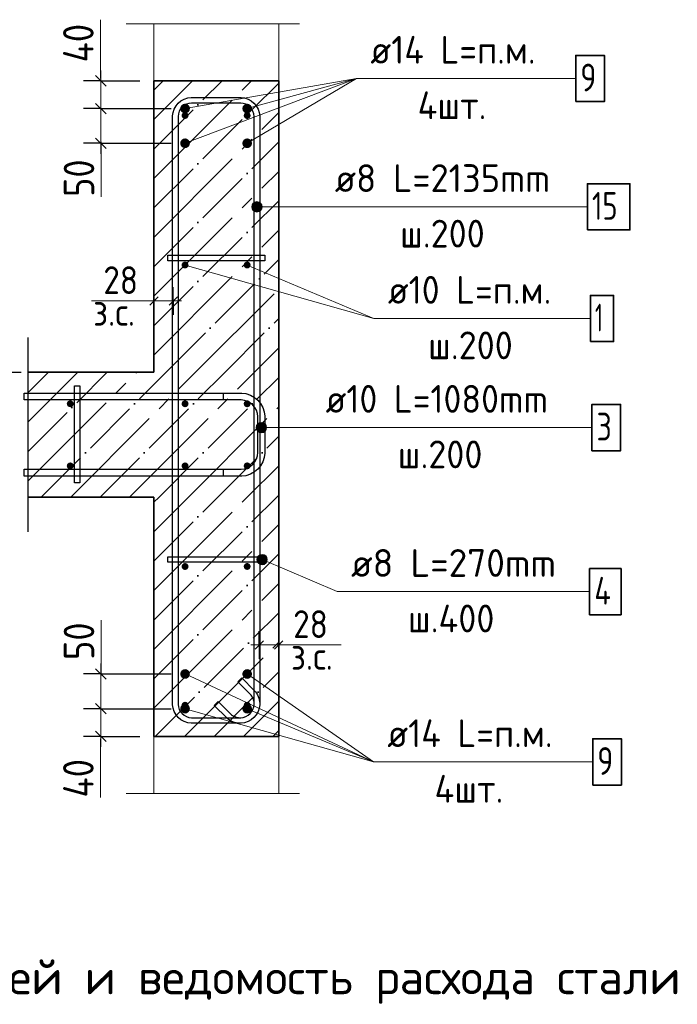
# Model space of a CAD drawing. Header units: millimetres. Extents: x -49773 to 2322955, y -3321 to 58485.
# Tile 127 of 256: x 567299 to 572039, y 4797 to 11893. Entities that reach past the tile are written whole.
import ezdxf

# ---------------------------------------------------------------- set-up
doc = ezdxf.new("R2010")
doc.units = ezdxf.units.MM
doc.linetypes.add('______11', pattern=[500, 400, -50, 0, -50])
doc.linetypes.add('______5', pattern=[1100, 800, -100, 100, -100])
for name, color, linetype, lineweight in [('Standard', 7, 'Continuous', 25), ('Арм.стержн. Арматура края', 96, 'Continuous', 35), ('Арм.стержн. вертикальными 1', 22, 'Continuous', 35), ('Арм.стержн. Доп. арматура', 180, 'Continuous', 35), ('Арм.стержн. Хомут', 240, 'Continuous', 35), ('Арм.стержн.горизонт. 1', 180, 'Continuous', 35), ('Ограждение_ 2D надпись', 7, 'Continuous', 13), ('Размерная линия_ общее', 7, 'Continuous', 13), ('Размерная линия_ общее_1', 7, 'Continuous', 13)]:
    doc.layers.add(name, color=color, linetype=linetype, lineweight=lineweight)
doc.layers.add('Арм.стержн.Стяжки', color=7, linetype='Continuous', lineweight=35, true_color=0x501e0f)
doc.styles.add('ISOCPEUR', font='txt')

msp = doc.modelspace()

# ---------------------------------------------------------------- hatches: boundary and pattern name
at = {"layer": 'Арм.стержн. Арматура края', "linetype": 'Continuous', "lineweight": 13, "transparency": 33554687}
for points in [[(569008.8, 8934.7), (569008.8, 8972.2), (569003.6, 8953.4)], [(569022.3, 8921.2), (569022.3, 8985.7), (569008.8, 8972.2)], [(569022.3, 8921.2), (569008.8, 8972.2), (569008.8, 8934.7)], [(569041.1, 8915.9), (569041.1, 8990.9), (569022.3, 8985.7)], [(569041.1, 8915.9), (569022.3, 8985.7), (569022.3, 8921.2)], [(569059.8, 8921.2), (569059.8, 8985.7), (569041.1, 8990.9)], [(569059.8, 8921.2), (569041.1, 8990.9), (569041.1, 8915.9)], [(569073.3, 8934.7), (569073.3, 8972.2), (569059.8, 8985.7)], [(569073.3, 8934.7), (569059.8, 8985.7), (569059.8, 8921.2)], [(569073.3, 8972.2), (569073.3, 8934.7), (569078.6, 8953.4)]]:
    msp.add_hatch(color=7, dxfattribs=at).paths.add_polyline_path(points)
at = {"layer": 'Арм.стержн. вертикальными 1', "linetype": 'Continuous', "lineweight": 50, "transparency": 33554687}
for points in [[(568516.1, 11202.3), (568514.2, 11211.8), (568508.8, 11220), (568500.7, 11225.4), (568491.1, 11227.3), (568481.5, 11225.4), (568473.4, 11220), (568468, 11211.8), (568466.1, 11202.3), (568468, 11192.7), (568473.4, 11184.6), (568481.5, 11179.2), (568491.1, 11177.3), (568500.7, 11179.2), (568508.8, 11184.6), (568514.2, 11192.7)], [(568963.7, 11202.3), (568961.8, 11211.8), (568956.4, 11220), (568948.3, 11225.4), (568938.7, 11227.3), (568929.2, 11225.4), (568921.1, 11220), (568915.7, 11211.8), (568913.7, 11202.3), (568915.7, 11192.7), (568921.1, 11184.6), (568929.2, 11179.2), (568938.7, 11177.3), (568948.3, 11179.2), (568956.4, 11184.6), (568961.8, 11192.7)], [(568516.1, 10124.8), (568514.2, 10134.4), (568508.8, 10142.5), (568500.7, 10147.9), (568491.1, 10149.8), (568481.5, 10147.9), (568473.4, 10142.5), (568468, 10134.4), (568466.1, 10124.8), (568468, 10115.2), (568473.4, 10107.1), (568481.5, 10101.7), (568491.1, 10099.8), (568500.7, 10101.7), (568508.8, 10107.1), (568514.2, 10115.2)], [(568963.7, 10124.8), (568961.8, 10134.4), (568956.4, 10142.5), (568948.3, 10147.9), (568938.7, 10149.8), (568929.2, 10147.9), (568921.1, 10142.5), (568915.7, 10134.4), (568913.7, 10124.8), (568915.7, 10115.2), (568921.1, 10107.1), (568929.2, 10101.7), (568938.7, 10099.8), (568948.3, 10101.7), (568956.4, 10107.1), (568961.8, 10115.2)], [(567688.6, 9124.8), (567686.7, 9134.4), (567681.3, 9142.5), (567673.2, 9147.9), (567663.6, 9149.8), (567654, 9147.9), (567645.9, 9142.5), (567640.5, 9134.4), (567638.6, 9124.8), (567640.5, 9115.2), (567645.9, 9107.1), (567654, 9101.7), (567663.6, 9099.8), (567673.2, 9101.7), (567681.3, 9107.1), (567686.7, 9115.2)], [(568516.1, 9124.8), (568514.2, 9134.4), (568508.8, 9142.5), (568500.7, 9147.9), (568491.1, 9149.8), (568481.5, 9147.9), (568473.4, 9142.5), (568468, 9134.4), (568466.1, 9124.8), (568468, 9115.2), (568473.4, 9107.1), (568481.5, 9101.7), (568491.1, 9099.8), (568500.7, 9101.7), (568508.8, 9107.1), (568514.2, 9115.2)], [(568963.7, 9124.8), (568961.8, 9134.4), (568956.4, 9142.5), (568948.3, 9147.9), (568938.7, 9149.8), (568929.2, 9147.9), (568921.1, 9142.5), (568915.7, 9134.4), (568913.7, 9124.8), (568915.7, 9115.2), (568921.1, 9107.1), (568929.2, 9101.7), (568938.7, 9099.8), (568948.3, 9101.7), (568956.4, 9107.1), (568961.8, 9115.2)], [(567688.6, 8677.1), (567686.7, 8686.7), (567681.3, 8694.8), (567673.2, 8700.2), (567663.6, 8702.1), (567654, 8700.2), (567645.9, 8694.8), (567640.5, 8686.7), (567638.6, 8677.1), (567640.5, 8667.6), (567645.9, 8659.5), (567654, 8654), (567663.6, 8652.1), (567673.2, 8654), (567681.3, 8659.5), (567686.7, 8667.6)], [(568516.1, 8677.1), (568514.2, 8686.7), (568508.8, 8694.8), (568500.7, 8700.2), (568491.1, 8702.1), (568481.5, 8700.2), (568473.4, 8694.8), (568468, 8686.7), (568466.1, 8677.1), (568468, 8667.6), (568473.4, 8659.5), (568481.5, 8654), (568491.1, 8652.1), (568500.7, 8654), (568508.8, 8659.5), (568514.2, 8667.6)], [(568963.7, 8677.1), (568961.8, 8686.7), (568956.4, 8694.8), (568948.3, 8700.2), (568938.7, 8702.1), (568929.2, 8700.2), (568921.1, 8694.8), (568915.7, 8686.7), (568913.7, 8677.1), (568915.7, 8667.6), (568921.1, 8659.5), (568929.2, 8654), (568938.7, 8652.1), (568948.3, 8654), (568956.4, 8659.5), (568961.8, 8667.6)], [(568516.1, 7952.1), (568514.2, 7961.7), (568508.8, 7969.8), (568500.7, 7975.2), (568491.1, 7977.1), (568481.5, 7975.2), (568473.4, 7969.8), (568468, 7961.7), (568466.1, 7952.1), (568468, 7942.6), (568473.4, 7934.5), (568481.5, 7929), (568491.1, 7927.1), (568500.7, 7929), (568508.8, 7934.5), (568514.2, 7942.6)], [(568963.7, 7952.1), (568961.8, 7961.7), (568956.4, 7969.8), (568948.3, 7975.2), (568938.7, 7977.1), (568929.2, 7975.2), (568921.1, 7969.8), (568915.7, 7961.7), (568913.7, 7952.1), (568915.7, 7942.6), (568921.1, 7934.5), (568929.2, 7929), (568938.7, 7927.1), (568948.3, 7929), (568956.4, 7934.5), (568961.8, 7942.6)], [(568516.1, 6952.1), (568514.2, 6961.7), (568508.8, 6969.8), (568500.7, 6975.2), (568491.1, 6977.1), (568481.5, 6975.2), (568473.4, 6969.8), (568468, 6961.7), (568466.1, 6952.1), (568468, 6942.6), (568473.4, 6934.5), (568481.5, 6929), (568491.1, 6927.1), (568500.7, 6929), (568508.8, 6934.5), (568514.2, 6942.6)], [(568963.7, 6952.1), (568961.8, 6961.7), (568956.4, 6969.8), (568948.3, 6975.2), (568938.7, 6977.1), (568929.2, 6975.2), (568921.1, 6969.8), (568915.7, 6961.7), (568913.7, 6952.1), (568915.7, 6942.6), (568921.1, 6934.5), (568929.2, 6929), (568938.7, 6927.1), (568948.3, 6929), (568956.4, 6934.5), (568961.8, 6942.6)]]:
    msp.add_hatch(color=4, dxfattribs=at).paths.add_polyline_path(points)
at = {"layer": 'Арм.стержн. Доп. арматура', "linetype": 'Continuous', "lineweight": 50, "transparency": 33554687}
for points in [[(568526.1, 11252.3), (568523.4, 11265.7), (568515.8, 11277), (568504.5, 11284.6), (568491.1, 11287.3), (568477.7, 11284.6), (568466.3, 11277), (568458.8, 11265.7), (568456.1, 11252.3), (568458.8, 11238.9), (568466.3, 11227.5), (568477.7, 11219.9), (568491.1, 11217.3), (568504.5, 11219.9), (568515.8, 11227.5), (568523.4, 11238.9)], [(568973.7, 11252.3), (568971.1, 11265.7), (568963.5, 11277), (568952.1, 11284.6), (568938.7, 11287.3), (568925.4, 11284.6), (568914, 11277), (568906.4, 11265.7), (568903.8, 11252.3), (568906.4, 11238.9), (568914, 11227.5), (568925.4, 11219.9), (568938.7, 11217.3), (568952.1, 11219.9), (568963.5, 11227.5), (568971.1, 11238.9)], [(568526.1, 11002.3), (568523.4, 11015.7), (568515.8, 11027), (568504.5, 11034.6), (568491.1, 11037.3), (568477.7, 11034.6), (568466.3, 11027), (568458.8, 11015.7), (568456.1, 11002.3), (568458.8, 10988.9), (568466.3, 10977.5), (568477.7, 10969.9), (568491.1, 10967.3), (568504.5, 10969.9), (568515.8, 10977.5), (568523.4, 10988.9)], [(568973.7, 11002.3), (568971.1, 11015.7), (568963.5, 11027), (568952.1, 11034.6), (568938.7, 11037.3), (568925.4, 11034.6), (568914, 11027), (568906.4, 11015.7), (568903.8, 11002.3), (568906.4, 10988.9), (568914, 10977.5), (568925.4, 10969.9), (568938.7, 10967.3), (568952.1, 10969.9), (568963.5, 10977.5), (568971.1, 10988.9)], [(568526.1, 7177.3), (568523.4, 7190.7), (568515.8, 7202), (568504.5, 7209.6), (568491.1, 7212.3), (568477.7, 7209.6), (568466.3, 7202), (568458.8, 7190.7), (568456.1, 7177.3), (568458.8, 7163.9), (568466.3, 7152.5), (568477.7, 7144.9), (568491.1, 7142.3), (568504.5, 7144.9), (568515.8, 7152.5), (568523.4, 7163.9)], [(568973.7, 7177.3), (568971.1, 7190.7), (568963.5, 7202), (568952.1, 7209.6), (568938.7, 7212.3), (568925.4, 7209.6), (568914, 7202), (568906.4, 7190.7), (568903.8, 7177.3), (568906.4, 7163.9), (568914, 7152.5), (568925.4, 7144.9), (568938.7, 7142.3), (568952.1, 7144.9), (568963.5, 7152.5), (568971.1, 7163.9)], [(568526.1, 6927.3), (568523.4, 6940.7), (568515.8, 6952), (568504.5, 6959.6), (568491.1, 6962.3), (568477.7, 6959.6), (568466.3, 6952), (568458.8, 6940.7), (568456.1, 6927.3), (568458.8, 6913.9), (568466.3, 6902.5), (568477.7, 6894.9), (568491.1, 6892.3), (568504.5, 6894.9), (568515.8, 6902.5), (568523.4, 6913.9)], [(568973.7, 6927.3), (568971.1, 6940.7), (568963.5, 6952), (568952.1, 6959.6), (568938.7, 6962.3), (568925.4, 6959.6), (568914, 6952), (568906.4, 6940.7), (568903.8, 6927.3), (568906.4, 6913.9), (568914, 6902.5), (568925.4, 6894.9), (568938.7, 6892.3), (568952.1, 6894.9), (568963.5, 6902.5), (568971.1, 6913.9)]]:
    msp.add_hatch(color=7, dxfattribs=at).paths.add_polyline_path(points)
at = {"layer": 'Арм.стержн. Хомут', "linetype": 'Continuous', "lineweight": 13, "transparency": 33554687}
for points in [[(568990, 10512.1), (568990, 10576.6), (568976.5, 10563.1)], [(569008.7, 10506.9), (569008.7, 10581.9), (568990, 10576.6)], [(569008.7, 10506.9), (568990, 10576.6), (568990, 10512.1)], [(569027.5, 10512.1), (569027.5, 10576.6), (569008.7, 10581.9)], [(569027.5, 10512.1), (569008.7, 10581.9), (569008.7, 10506.9)], [(569041, 10525.6), (569041, 10563.1), (569027.5, 10576.6)], [(569041, 10525.6), (569027.5, 10576.6), (569027.5, 10512.1)], [(568976.5, 10525.6), (568976.5, 10563.1), (568971.2, 10544.4)], [(568990, 10512.1), (568976.5, 10563.1), (568976.5, 10525.6)], [(569041, 10563.1), (569041, 10525.6), (569046.2, 10544.4)]]:
    msp.add_hatch(color=7, dxfattribs=at).paths.add_polyline_path(points)
at = {"layer": 'Арм.стержн.Стяжки', "linetype": 'Continuous', "lineweight": 13, "transparency": 33554687}
for points in [[(569016, 7979.9), (569023.7, 8032.1), (569008.9, 7997.6)], [(569008.9, 7997.6), (569023.7, 8032.1), (569011.5, 8016.9)], [(569031.2, 7967.7), (569041.4, 8039.2), (569016, 7979.9)], [(569016, 7979.9), (569041.4, 8039.2), (569023.7, 8032.1)], [(569031.2, 7967.7), (569060.7, 8036.6), (569041.4, 8039.2)], [(569050.5, 7965.1), (569060.7, 8036.6), (569031.2, 7967.7)], [(569050.5, 7965.1), (569075.9, 8024.4), (569060.7, 8036.6)], [(569068.2, 7972.2), (569075.9, 8024.4), (569050.5, 7965.1)], [(569068.2, 7972.2), (569083, 8006.7), (569075.9, 8024.4)], [(569083, 8006.7), (569068.2, 7972.2), (569080.4, 7987.4)]]:
    msp.add_hatch(color=7, dxfattribs=at).paths.add_polyline_path(points)

# ---------------------------------------------------------------- linework, layer by layer
at = {"layer": 'Standard', "color": 7, "linetype": 'Continuous', "lineweight": 13, "transparency": 33554687}
for p, q in [((568066.1, 11862.7), (569316.1, 11862.7)), ((568266.1, 9865.7), (567816.1, 9865.7)), ((569166.1, 7386.6), (569616.1, 7386.6)), ((568066.1, 6316.8), (569316.1, 6316.8))]:
    msp.add_line(p, q, dxfattribs=at)
at = {"layer": 'Standard', "color": 253, "linetype": '______11', "lineweight": 35, "true_color": 0xababab, "transparency": 33554687}
for p, q in [((568266.1, 10960.5), (568757.9, 11452.3)), ((568266.1, 11384.7), (568333.6, 11452.3)), ((568266.1, 10536.2), (569166.1, 11436.2)), ((568266.1, 10111.9), (569166.1, 11011.9)), ((568266.1, 9687.7), (569166.1, 10587.7)), ((568355, 9352.3), (569166.1, 10163.4)), ((568779.2, 9352.3), (569166.1, 9739.1)), ((567357.5, 9203.4), (567506.4, 9352.3)), ((567357.5, 8779.1), (567930.7, 9352.3)), ((567455, 8452.3), (568354.9, 9352.3)), ((567879.2, 8452.3), (568779.2, 9352.3)), ((568303.5, 8452.3), (569166.1, 9314.9)), ((568727.8, 8452.3), (569166.1, 8890.6)), ((568266.1, 7566.3), (569152, 8452.3)), ((568266.1, 7990.6), (568727.7, 8452.3)), ((568266.1, 8414.9), (568303.5, 8452.3)), ((569152, 8452.3), (569166.1, 8466.4)), ((568266.1, 7142.1), (569166.1, 8042.1)), ((568275.5, 6727.3), (569166.1, 7617.8)), ((568699.8, 6727.3), (569166.1, 7193.6)), ((569124.1, 6727.3), (569166.1, 6769.3))]:
    msp.add_line(p, q, dxfattribs=at)
at = {"layer": 'Standard', "color": 253, "linetype": '______5', "lineweight": 35, "true_color": 0xababab, "transparency": 33554687}
for p, q in [((568266.1, 10748.3), (568970, 11452.3)), ((568266.1, 11172.6), (568545.8, 11452.3)), ((568266.1, 10324.1), (569166.1, 11224.1)), ((568266.1, 9899.8), (569166.1, 10799.8)), ((568266.1, 9475.5), (569166.1, 10375.5)), ((568567.1, 9352.3), (569166.1, 9951.3)), ((568991.4, 9352.3), (569166.1, 9527)), ((567357.5, 8991.3), (567718.6, 9352.3)), ((567357.5, 8567), (568142.8, 9352.3)), ((567667.1, 8452.3), (568567.1, 9352.3)), ((568091.3, 8452.3), (568991.3, 9352.3)), ((568515.6, 8452.3), (569166.1, 9102.8)), ((568939.9, 8452.3), (569166.1, 8678.5)), ((568266.1, 7778.5), (568939.9, 8452.3)), ((568266.1, 8202.8), (568515.6, 8452.3)), ((568266.1, 7354.2), (569166.1, 8254.2)), ((568266.1, 6930), (569166.1, 7830)), ((568487.7, 6727.3), (569166.1, 7405.7)), ((568911.9, 6727.3), (569166.1, 6981.4))]:
    msp.add_line(p, q, dxfattribs=at)
at = {"layer": 'Standard', "color": 7, "linetype": 'Continuous', "lineweight": 35, "transparency": 33554687}
for p, q in [((568266.1, 11452.3), (568266.1, 9352.3)), ((569166.1, 11452.3), (568266.1, 11452.3)), ((569166.1, 9352.3), (569166.1, 11452.3)), ((568266.1, 9352.3), (567357.5, 9352.3)), ((569166.1, 8452.3), (569166.1, 9352.3)), ((567357.5, 8452.3), (568266.1, 8452.3)), ((568266.1, 8452.3), (568266.1, 6727.3)), ((569166.1, 6727.3), (569166.1, 8452.3)), ((568266.1, 6727.3), (569166.1, 6727.3))]:
    msp.add_line(p, q, dxfattribs=at)
at = {"layer": 'Standard', "color": 7, "linetype": 'Continuous', "lineweight": 25, "transparency": 33554687}
msp.add_line((567357.5, 9602.3), (567357.5, 8202.3), dxfattribs=at)
at = {"layer": 'Standard', "color": 7, "linetype": 'Continuous', "lineweight": 13, "transparency": 33554687}
for points in [[(568266.1, 11452.3), (569166.1, 11452.3), (569166.1, 11862.7), (568266.1, 11862.7), (568266.1, 11452.3)], [(568266.1, 6727.3), (569166.1, 6727.3), (569166.1, 6316.8), (568266.1, 6316.8), (568266.1, 6727.3)]]:
    msp.add_lwpolyline(points, dxfattribs=at)
at = {"layer": 'Арм.стержн. Арматура края', "color": 7, "linetype": 'Continuous', "lineweight": 13, "transparency": 33554687}
for p, q in [((569003.6, 8953.4), (569003.6, 8953.4)), ((569041.1, 8990.9), (569041.1, 8990.9)), ((569403.7, 8953.4), (569041.1, 8953.4)), ((569078.6, 8953.4), (569078.6, 8953.4)), ((569403.7, 8953.4), (571423.7, 8953.4)), ((569041.1, 8915.9), (569041.1, 8915.9))]:
    msp.add_line(p, q, dxfattribs=at)
at = {"layer": 'Арм.стержн. Арматура края', "color": 4, "linetype": 'Continuous', "lineweight": 25, "transparency": 33554687}
msp.add_lwpolyline([(567332.5, 8652.3), (568895.9, 8652.3), (568918.5, 8655.4), (568941.4, 8663), (568962.4, 8674.7), (568979.4, 8689), (568993.7, 8706), (569005.4, 8727), (569012.9, 8749.9), (569016.1, 8772.5), (569016.1, 9032.1), (569012.9, 9054.7), (569005.4, 9077.6), (568993.7, 9098.5), (568979.4, 9115.6), (568962.4, 9129.8), (568941.4, 9141.6), (568918.5, 9149.1), (568895.9, 9152.3), (567332.5, 9152.3), (567332.5, 9202.3), (568899.3, 9202.3), (568929.9, 9198), (568961.6, 9187.6), (568990.8, 9171.2), (569014.9, 9151.1), (569035, 9127), (569051.4, 9097.8), (569061.8, 9066), (569066.1, 9035.5), (569066.1, 8769), (569061.8, 8738.5), (569051.4, 8706.8), (569035, 8677.5), (569014.9, 8653.5), (568990.8, 8633.4), (568961.6, 8617), (568929.9, 8606.5), (568899.3, 8602.3), (567332.5, 8602.3), (567332.5, 8652.3)], dxfattribs=at)
msp.add_lwpolyline([(567332.5, 8652.3), (568895.9, 8652.3), (568918.5, 8655.4), (568941.4, 8663), (568962.4, 8674.7), (568979.4, 8689), (568993.7, 8706), (569005.4, 8727), (569012.9, 8749.9), (569016.1, 8772.5), (569016.1, 9032.1), (569012.9, 9054.7), (569005.4, 9077.6), (568993.7, 9098.5), (568979.4, 9115.6), (568962.4, 9129.8), (568941.4, 9141.6), (568918.5, 9149.1), (568895.9, 9152.3), (567332.5, 9152.3), (567332.5, 9202.3), (568899.3, 9202.3), (568929.9, 9198), (568961.6, 9187.6), (568990.8, 9171.2), (569014.9, 9151.1), (569035, 9127), (569051.4, 9097.8), (569061.8, 9066), (569066.1, 9035.5), (569066.1, 8769), (569061.8, 8738.5), (569051.4, 8706.8), (569035, 8677.5), (569014.9, 8653.5), (568990.8, 8633.4), (568961.6, 8617), (568929.9, 8606.5), (568899.3, 8602.3), (567332.5, 8602.3), (567332.5, 8652.3)], dxfattribs=at)
at = {"layer": 'Арм.стержн. Арматура края', "color": 7, "linetype": 'Continuous', "lineweight": 35, "transparency": 33554687}
msp.add_lwpolyline([(571423.7, 8786.8), (571630.4, 8786.8), (571630.4, 9120.1), (571423.7, 9120.1), (571423.7, 8786.8)], dxfattribs=at)
at = {"layer": 'Арм.стержн. Арматура края', "color": 7, "linetype": 'Continuous', "lineweight": 13, "transparency": 33554687}
msp.add_circle((569041.1, 8953.4), 37.5, dxfattribs=at)
at = {"layer": 'Арм.стержн. вертикальными 1', "color": 7, "linetype": 'Continuous', "lineweight": 13, "transparency": 33554687}
for q in [(568938.7, 10124.8), (571412.5, 9739.2)]:
    msp.add_line((569852.5, 9739.2), q, dxfattribs=at)
at = {"layer": 'Арм.стержн. вертикальными 1', "color": 7, "linetype": 'Continuous', "lineweight": 35, "transparency": 33554687}
msp.add_lwpolyline([(571412.5, 9572.5), (571579.2, 9572.5), (571579.2, 9905.8), (571412.5, 9905.8), (571412.5, 9572.5)], dxfattribs=at)
at = {"layer": 'Арм.стержн. Доп. арматура', "color": 7, "linetype": 'Continuous', "lineweight": 13, "transparency": 33554687}
for p, q in [((569726.8, 11469.3), (568491.1, 11252.3)), ((569726.8, 11469.3), (568491.1, 11002.3)), ((569726.8, 11469.3), (568938.7, 11252.3)), ((569726.8, 11469.3), (568938.7, 11002.3)), ((569726.8, 11469.3), (571306.8, 11469.3)), ((569848.9, 6543.5), (568491.1, 7177.3)), ((569848.9, 6543.5), (568938.7, 7177.3)), ((569848.9, 6543.5), (568491.1, 6927.3)), ((569848.9, 6543.5), (568938.7, 6927.3)), ((569848.9, 6543.5), (571428.9, 6543.5))]:
    msp.add_line(p, q, dxfattribs=at)
at = {"layer": 'Арм.стержн. Доп. арматура', "color": 7, "linetype": 'Continuous', "lineweight": 35, "transparency": 33554687}
for points in [[(571306.8, 11302.6), (571513.5, 11302.6), (571513.5, 11636), (571306.8, 11636), (571306.8, 11302.6)], [(571428.9, 6376.9), (571635.6, 6376.9), (571635.6, 6710.2), (571428.9, 6710.2), (571428.9, 6376.9)]]:
    msp.add_lwpolyline(points, dxfattribs=at)
at = {"layer": 'Арм.стержн. Хомут', "color": 7, "linetype": 'Continuous', "lineweight": 13, "transparency": 33554687}
for p, q in [((569008.7, 10581.9), (569008.7, 10581.9)), ((568971.2, 10544.4), (568971.2, 10544.4)), ((569470.4, 10544.4), (569008.7, 10544.4)), ((569008.7, 10506.9), (569008.7, 10506.9)), ((569046.2, 10544.4), (569046.2, 10544.4)), ((569470.4, 10544.4), (571390.4, 10544.4))]:
    msp.add_line(p, q, dxfattribs=at)
at = {"layer": 'Арм.стержн. Хомут', "color": 40, "linetype": 'Continuous', "lineweight": 25, "transparency": 33554687}
msp.add_lwpolyline([(568730.1, 6979.5), (568819.4, 6890.2), (568826.5, 6884), (568834.1, 6878.5), (568842.2, 6873.8), (568850.5, 6869.9), (568859.1, 6866.8), (568868.2, 6864.4), (568877.4, 6862.9), (568886.8, 6862.3), (568892.6, 6862.3), (568910.7, 6864.8), (568929, 6870.8), (568945.8, 6880.2), (568959.4, 6891.6), (568970.8, 6905.3), (568980.2, 6922), (568986.2, 6940.4), (568988.7, 6958.4), (568988.7, 11196.1), (568986.2, 11214.2), (568980.2, 11232.5), (568970.8, 11249.3), (568959.4, 11262.9), (568945.8, 11274.3), (568929, 11283.7), (568910.7, 11289.8), (568892.6, 11292.3), (568537.3, 11292.3), (568519.2, 11289.8), (568500.9, 11283.7), (568484.1, 11274.3), (568470.4, 11262.9), (568459, 11249.3), (568449.6, 11232.5), (568443.6, 11214.2), (568441.1, 11196.1), (568441.1, 6958.4), (568443.6, 6940.4), (568449.6, 6922), (568459, 6905.3), (568470.4, 6891.6), (568484.1, 6880.2), (568500.9, 6870.8), (568519.2, 6864.8), (568537.3, 6862.3), (568892.6, 6862.3), (568910.7, 6864.8), (568929, 6870.8), (568945.8, 6880.2), (568959.4, 6891.6), (568970.8, 6905.3), (568980.2, 6922), (568986.2, 6940.4), (568988.7, 6958.4), (568988.7, 6964.2), (568988.1, 6973.6), (568986.6, 6982.8), (568984.2, 6991.9), (568981.1, 7000.5), (568977.2, 7008.8), (568972.5, 7016.9), (568967, 7024.5), (568960.8, 7031.6), (568871.5, 7120.9), (568899.8, 7149.2), (568990.1, 7058.9), (568998.4, 7049.4), (569006, 7038.8), (569012.6, 7027.5), (569018.1, 7015.9), (569022.5, 7003.8), (569025.8, 6991.1), (569027.9, 6978.2), (569028.8, 6965.6), (569028.8, 6955.7), (569025.4, 6931.3), (569017, 6905.9), (569003.9, 6882.5), (568987.8, 6863.2), (568968.6, 6847.1), (568945.2, 6834), (568919.8, 6825.7), (568895.4, 6822.3), (568534.5, 6822.3), (568510.1, 6825.7), (568484.7, 6834), (568461.3, 6847.1), (568442, 6863.2), (568426, 6882.5), (568412.9, 6905.9), (568404.5, 6931.3), (568401.1, 6955.7), (568401.1, 11198.9), (568404.5, 11223.3), (568412.9, 11248.7), (568426, 11272.1), (568442, 11291.3), (568461.3, 11307.4), (568484.7, 11320.5), (568510.1, 11328.9), (568534.5, 11332.3), (568895.4, 11332.3), (568919.8, 11328.9), (568945.2, 11320.5), (568968.6, 11307.4), (568987.8, 11291.3), (569003.9, 11272.1), (569017, 11248.7), (569025.4, 11223.3), (569028.8, 11198.9), (569028.8, 6955.7), (569025.4, 6931.3), (569017, 6905.9), (569003.9, 6882.5), (568987.8, 6863.2), (568968.6, 6847.1), (568945.2, 6834), (568919.8, 6825.7), (568895.4, 6822.3), (568885.4, 6822.3), (568872.8, 6823.2), (568859.9, 6825.2), (568847.3, 6828.5), (568835.2, 6832.9), (568823.5, 6838.4), (568812.2, 6845), (568801.6, 6852.6), (568792.1, 6860.9), (568701.8, 6951.2), (568730.1, 6979.5)], dxfattribs=at)
msp.add_lwpolyline([(568730.1, 6979.5), (568819.4, 6890.2), (568826.5, 6884), (568834.1, 6878.5), (568842.2, 6873.8), (568850.5, 6869.9), (568859.1, 6866.8), (568868.2, 6864.4), (568877.4, 6862.9), (568886.8, 6862.3), (568892.6, 6862.3), (568910.7, 6864.8), (568929, 6870.8), (568945.8, 6880.2), (568959.4, 6891.6), (568970.8, 6905.3), (568980.2, 6922), (568986.2, 6940.4), (568988.7, 6958.4), (568988.7, 11196.1), (568986.2, 11214.2), (568980.2, 11232.5), (568970.8, 11249.3), (568959.4, 11262.9), (568945.8, 11274.3), (568929, 11283.7), (568910.7, 11289.8), (568892.6, 11292.3), (568537.3, 11292.3), (568519.2, 11289.8), (568500.9, 11283.7), (568484.1, 11274.3), (568470.4, 11262.9), (568459, 11249.3), (568449.6, 11232.5), (568443.6, 11214.2), (568441.1, 11196.1), (568441.1, 6958.4), (568443.6, 6940.4), (568449.6, 6922), (568459, 6905.3), (568470.4, 6891.6), (568484.1, 6880.2), (568500.9, 6870.8), (568519.2, 6864.8), (568537.3, 6862.3), (568892.6, 6862.3), (568910.7, 6864.8), (568929, 6870.8), (568945.8, 6880.2), (568959.4, 6891.6), (568970.8, 6905.3), (568980.2, 6922), (568986.2, 6940.4), (568988.7, 6958.4), (568988.7, 6964.2), (568988.1, 6973.6), (568986.6, 6982.8), (568984.2, 6991.9), (568981.1, 7000.5), (568977.2, 7008.8), (568972.5, 7016.9), (568967, 7024.5), (568960.8, 7031.6), (568871.5, 7120.9), (568899.8, 7149.2), (568990.1, 7058.9), (568998.4, 7049.4), (569006, 7038.8), (569012.6, 7027.5), (569018.1, 7015.9), (569022.5, 7003.8), (569025.8, 6991.1), (569027.9, 6978.2), (569028.8, 6965.6), (569028.8, 6955.7), (569025.4, 6931.3), (569017, 6905.9), (569003.9, 6882.5), (568987.8, 6863.2), (568968.6, 6847.1), (568945.2, 6834), (568919.8, 6825.7), (568895.4, 6822.3), (568534.5, 6822.3), (568510.1, 6825.7), (568484.7, 6834), (568461.3, 6847.1), (568442, 6863.2), (568426, 6882.5), (568412.9, 6905.9), (568404.5, 6931.3), (568401.1, 6955.7), (568401.1, 11198.9), (568404.5, 11223.3), (568412.9, 11248.7), (568426, 11272.1), (568442, 11291.3), (568461.3, 11307.4), (568484.7, 11320.5), (568510.1, 11328.9), (568534.5, 11332.3), (568895.4, 11332.3), (568919.8, 11328.9), (568945.2, 11320.5), (568968.6, 11307.4), (568987.8, 11291.3), (569003.9, 11272.1), (569017, 11248.7), (569025.4, 11223.3), (569028.8, 11198.9), (569028.8, 6955.7), (569025.4, 6931.3), (569017, 6905.9), (569003.9, 6882.5), (568987.8, 6863.2), (568968.6, 6847.1), (568945.2, 6834), (568919.8, 6825.7), (568895.4, 6822.3), (568885.4, 6822.3), (568872.8, 6823.2), (568859.9, 6825.2), (568847.3, 6828.5), (568835.2, 6832.9), (568823.5, 6838.4), (568812.2, 6845), (568801.6, 6852.6), (568792.1, 6860.9), (568701.8, 6951.2), (568730.1, 6979.5)], dxfattribs=at)
at = {"layer": 'Арм.стержн. Хомут', "color": 7, "linetype": 'Continuous', "lineweight": 35, "transparency": 33554687}
msp.add_lwpolyline([(571390.4, 10377.7), (571697, 10377.7), (571697, 10711.1), (571390.4, 10711.1), (571390.4, 10377.7)], dxfattribs=at)
at = {"layer": 'Арм.стержн. Хомут', "color": 7, "linetype": 'Continuous', "lineweight": 13, "transparency": 33554687}
msp.add_circle((569008.7, 10544.4), 37.5, dxfattribs=at)
at = {"layer": 'Арм.стержн.горизонт. 1', "color": 4, "linetype": 'Continuous', "lineweight": 25, "transparency": 33554687}
for points in [[(567332.5, 9202.3), (568766.1, 9202.3), (568766.1, 9152.3), (567332.5, 9152.3), (567332.5, 9202.3)], [(567332.5, 9202.3), (568766.1, 9202.3), (568766.1, 9152.3), (567332.5, 9152.3), (567332.5, 9202.3)], [(567332.5, 8652.3), (568766.1, 8652.3), (568766.1, 8602.3), (567332.5, 8602.3), (567332.5, 8652.3)], [(567332.5, 8652.3), (568766.1, 8652.3), (568766.1, 8602.3), (567332.5, 8602.3), (567332.5, 8652.3)]]:
    msp.add_lwpolyline(points, dxfattribs=at)
at = {"layer": 'Арм.стержн.Стяжки', "color": 7, "linetype": 'Continuous', "lineweight": 13, "transparency": 33554687}
for p, q in [((569060.7, 8036.6), (569060.7, 8036.6)), ((569011.5, 8016.9), (569011.5, 8016.9)), ((569031.2, 7967.7), (569031.2, 7967.7)), ((569587, 7770.7), (569045.9, 8002.1)), ((569080.4, 7987.4), (569080.4, 7987.4)), ((569587, 7770.7), (571407, 7770.7))]:
    msp.add_line(p, q, dxfattribs=at)
at = {"layer": 'Арм.стержн.Стяжки', "color": 40, "linetype": 'Continuous', "lineweight": 25, "transparency": 33554687}
for points in [[(568365.9, 10194.8), (569065.9, 10194.8), (569065.9, 10154.8), (568365.9, 10154.8), (568365.9, 10194.8)], [(567693.6, 8554.6), (567693.6, 9254.6), (567733.6, 9254.6), (567733.6, 8554.6), (567693.6, 8554.6)], [(568365.9, 8022.1), (569065.9, 8022.1), (569065.9, 7982.2), (568365.9, 7982.2), (568365.9, 8022.1)]]:
    msp.add_lwpolyline(points, dxfattribs=at)
at = {"layer": 'Арм.стержн.Стяжки', "color": 7, "linetype": 'Continuous', "lineweight": 35, "transparency": 33554687}
msp.add_lwpolyline([(571407, 7604.1), (571633.7, 7604.1), (571633.7, 7937.4), (571407, 7937.4), (571407, 7604.1)], dxfattribs=at)
at = {"layer": 'Арм.стержн.Стяжки', "color": 7, "linetype": 'Continuous', "lineweight": 13, "transparency": 33554687}
msp.add_circle((569045.9, 8002.1), 37.5, dxfattribs=at)
at = {"layer": 'Ограждение_ 2D надпись', "color": 7, "linetype": 'Continuous', "lineweight": 13, "transparency": 33554687}
msp.add_line((568491.1, 10124.8), (569852.5, 9739.2), dxfattribs=at)
at = {"layer": 'Размерная линия_ общее', "color": 7, "linetype": 'Continuous', "lineweight": 13, "transparency": 33554687}
for p, q in [((567882, 11584.9), (567882, 11892.9)), ((567884, 11352.3), (567882, 11584.9)), ((567884, 11452.3), (567884, 11527.3)), ((567884, 11252.3), (567884, 11452.3)), ((567884, 11002.3), (567884, 11252.3)), ((567884, 11127.3), (567886.7, 10901.4)), ((567884, 11002.3), (567884, 10927.3)), ((567886.7, 10901.4), (567886.7, 10615.4)), ((567886.7, 7278.2), (567886.7, 7564.2)), ((567884, 7052.3), (567886.7, 7278.2)), ((567884, 7177.3), (567884, 7252.3)), ((567884, 7177.3), (567884, 6927.3)), ((567884, 6927.3), (567884, 6727.3)), ((567884, 6827.3), (567882, 6594.7)), ((567884, 6727.3), (567884, 6652.3)), ((567882, 6594.7), (567882, 6286.7))]:
    msp.add_line(p, q, dxfattribs=at)
at = {"layer": 'Размерная линия_ общее', "color": 253, "linetype": 'Continuous', "lineweight": -3, "true_color": 0xa0a0a0, "transparency": 33554687}
for p, q in [((567884, 11452.3), (567759, 11452.3)), ((567884, 11452.3), (568009, 11452.3)), ((567884, 11452.3), (568166.1, 11452.3)), ((567884, 11252.3), (567759, 11252.3)), ((567884, 11252.3), (568009, 11252.3)), ((567884, 11252.3), (568391.1, 11252.3)), ((567884, 11002.3), (567759, 11002.3)), ((567884, 11002.3), (568009, 11002.3)), ((567884, 11002.3), (568391.1, 11002.3)), ((566919.5, 9352.3), (567308.9, 9352.3)), ((567884, 7177.3), (567759, 7177.3)), ((567884, 7177.3), (568009, 7177.3)), ((567884, 7177.3), (568391.1, 7177.3)), ((567884, 6927.3), (567759, 6927.3)), ((567884, 6927.3), (568009, 6927.3)), ((567884, 6927.3), (568391.1, 6927.3)), ((567884, 6727.3), (567759, 6727.3)), ((567884, 6727.3), (568009, 6727.3)), ((567884, 6727.3), (568166.1, 6727.3))]:
    msp.add_line(p, q, dxfattribs=at)
at = {"layer": 'Размерная линия_ общее', "color": 7, "linetype": 'Continuous', "lineweight": 25, "transparency": 33554687}
for p, q in [((567921.5, 11414.8), (567846.5, 11489.8)), ((567921.5, 11214.8), (567846.5, 11289.8)), ((567921.5, 10964.8), (567846.5, 11039.8)), ((567846.5, 7214.8), (567921.5, 7139.8)), ((567846.5, 6964.8), (567921.5, 6889.8)), ((567846.5, 6764.8), (567921.5, 6689.8))]:
    msp.add_line(p, q, dxfattribs=at)
at = {"layer": 'Размерная линия_ общее_1', "color": 253, "linetype": 'Continuous', "lineweight": -3, "true_color": 0xa0a0a0, "transparency": 33554687}
for p, q in [((568266.1, 9865.7), (568266.1, 9965.7)), ((568406.1, 9865.7), (568406.1, 9965.7)), ((568266.1, 9865.7), (568266.1, 9765.7)), ((568406.1, 9865.7), (568406.1, 9765.7)), ((569026.1, 7386.6), (569026.1, 7486.6)), ((569166.1, 7386.6), (569166.1, 7486.6)), ((569026.1, 7386.6), (569026.1, 7286.6)), ((569166.1, 7386.6), (569166.1, 7286.6))]:
    msp.add_line(p, q, dxfattribs=at)
at = {"layer": 'Размерная линия_ общее_1', "color": 7, "linetype": 'Continuous', "lineweight": 13, "transparency": 33554687}
for p, q in [((568266.1, 9865.7), (568206.1, 9865.7)), ((568406.1, 9865.7), (568266.1, 9865.7)), ((568406.1, 9865.7), (568466.1, 9865.7)), ((569026.1, 7386.6), (568966.1, 7386.6)), ((569026.1, 7386.6), (569166.1, 7386.6)), ((569166.1, 7386.6), (569226.1, 7386.6))]:
    msp.add_line(p, q, dxfattribs=at)
at = {"layer": 'Размерная линия_ общее_1', "color": 7, "linetype": 'Continuous', "lineweight": 25, "transparency": 33554687}
for p, q in [((568296.1, 9895.7), (568236.1, 9835.7)), ((568436.1, 9895.7), (568376.1, 9835.7)), ((568996.1, 7356.6), (569056.1, 7416.6)), ((569136.1, 7356.6), (569196.1, 7416.6))]:
    msp.add_line(p, q, dxfattribs=at)

# ---------------------------------------------------------------- texts
at = {"layer": 'Standard', "color": 7, "linetype": 'Continuous', "lineweight": 13, "transparency": 33554687, "insert": (559916.7, 4801.1), "char_height": 250, "width": 14986.251, "attachment_point": 7, "style": 'ISOCPEUR'}
msp.add_mtext('\\A1;{\\fISOCPEUR|i0|b0;\\H250.000000;\\W1.000000;\\C7;1. Спецификация элементов, ведомость деталей и ведомость расхода стали см. лист КЖ-12.}\\P', dxfattribs=at)
at = {"layer": 'Арм.стержн. Арматура края', "color": 7, "linetype": 'Continuous', "lineweight": 25, "transparency": 33554687, "char_height": 200, "attachment_point": 7, "style": 'ISOCPEUR'}
for s, insert, width in [('\\W0.94;ø10 L=1080mm ', (569503.7, 9060.1), 1913.078), ('\\W0.78;3', (571457, 8860.1), 217.611), ('\\W0.95;ш.200 ', (570023.7, 8660.1), 874.662)]:
    msp.add_mtext(s, dxfattribs=dict(at, insert=insert, width=width))
at = {"layer": 'Арм.стержн. вертикальными 1', "color": 7, "linetype": 'Continuous', "lineweight": 25, "transparency": 33554687, "char_height": 200, "attachment_point": 7, "style": 'ISOCPEUR'}
for s, insert, width in [('\\W0.94;ø10 L=п.м. ', (569952.5, 9845.8), 1453.763), ('\\W0.56;1', (571445.9, 9645.8), 155.556), ('\\W0.95;ш.200 ', (570242.5, 9445.8), 874.662)]:
    msp.add_mtext(s, dxfattribs=dict(at, insert=insert, width=width))
at = {"layer": 'Арм.стержн. Доп. арматура', "color": 7, "linetype": 'Continuous', "lineweight": 25, "transparency": 33554687, "char_height": 200, "attachment_point": 7, "style": 'ISOCPEUR'}
for s, insert, width in [('\\W0.94;ø14 L=п.м. ', (569826.8, 11576), 1473.88), ('\\W0.78;9', (571340.2, 11376), 217.601), ('\\W0.95;4шт. ', (570166.8, 11176), 794.38), ('\\W0.94;ø14 L=п.м. ', (569948.9, 6650.2), 1473.887), ('\\W0.78;9', (571462.2, 6450.2), 217.601), ('\\W0.95;4шт. ', (570288.9, 6250.2), 794.387)]:
    msp.add_mtext(s, dxfattribs=dict(at, insert=insert, width=width))
at = {"layer": 'Арм.стержн. Хомут', "color": 7, "linetype": 'Continuous', "lineweight": 25, "transparency": 33554687, "char_height": 200, "attachment_point": 7, "style": 'ISOCPEUR'}
for s, insert, width in [('\\W0.96;ø8 L=2135mm ', (569570.4, 10651), 1814.822), ('\\W0.75;15', (571423.7, 10451), 314.851), ('\\W0.95;ш.200 ', (570040.4, 10251), 874.662)]:
    msp.add_mtext(s, dxfattribs=dict(at, insert=insert, width=width))
at = {"layer": 'Арм.стержн.Стяжки', "color": 7, "linetype": 'Continuous', "lineweight": 25, "transparency": 33554687, "char_height": 200, "attachment_point": 7, "style": 'ISOCPEUR'}
for s, insert, width in [('\\W0.98;ø8 L=270mm ', (569687, 7877.4), 1716.841), ('\\W0.80;4', (571440.4, 7677.4), 239.886), ('\\W0.95;ш.400 ', (570097, 7477.4), 894.821)]:
    msp.add_mtext(s, dxfattribs=dict(at, insert=insert, width=width))
at = {"layer": 'Размерная линия_ общее', "color": 7, "linetype": 'Continuous', "lineweight": 25, "transparency": 33554687, "char_height": 220, "attachment_point": 7, "rotation": 90, "style": 'ISOCPEUR'}
for s, insert, width in [('\\W0.88;40', (567832, 11584.9), 426.797), ('\\W0.87;50', (567836.7, 10615.4), 403.924), ('\\W0.87;50', (567836.7, 7278.2), 403.924), ('\\W0.88;40', (567832, 6286.7), 426.797)]:
    msp.add_mtext(s, dxfattribs=dict(at, insert=insert, width=width))
at = {"layer": 'Размерная линия_ общее_1', "color": 7, "linetype": 'Continuous', "lineweight": 18, "transparency": 33554687, "char_height": 200, "attachment_point": 7, "style": 'ISOCPEUR'}
for s, insert, width in [('\\W0.87;28', (567902, 9915.7), 367.202), ('\\W0.90;з.с.', (567828.1, 9687), 459.942), ('\\W0.87;28', (569270.2, 7436.6), 367.202), ('\\W0.90;з.с.', (569254.1, 7207.9), 459.942)]:
    msp.add_mtext(s, dxfattribs=dict(at, insert=insert, width=width))

doc.saveas('drawing.dxf')
